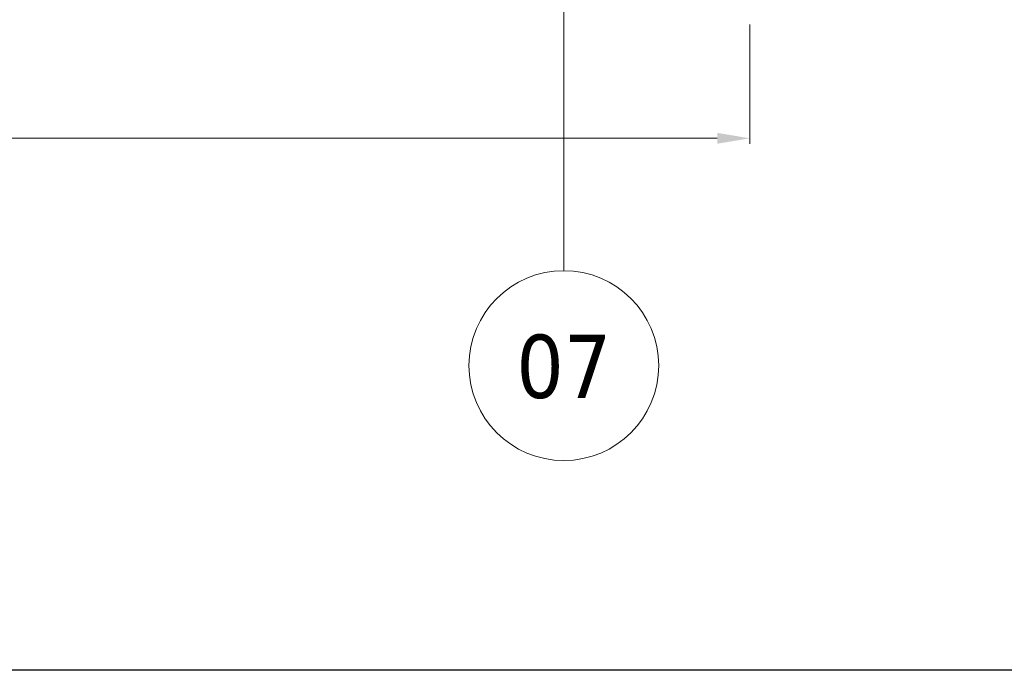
# Model space of a CAD drawing. Extents: x 50445 to 145605, y -10968 to 41989.
# Tile 34 of 256: x 56396 to 58989, y 9455 to 11168. Entities that reach past the tile are written whole.
import ezdxf

# ---------------------------------------------------------------- set-up
doc = ezdxf.new("R2010")
doc.units = 0
doc.header["$LTSCALE"] = 414.30304
doc.header["$MEASUREMENT"] = 0
doc.linetypes.add('stramien', pattern=[22.225, 12.7, -3.175, 3.175, -3.175])
doc.layers.get('0').update_dxf_attribs({"linetype": 'CONTINUOUS'})
doc.layers.get('Defpoints').update_dxf_attribs({"linetype": 'CONTINUOUS'})
doc.layers.add('LIJN18', color=30, linetype='CONTINUOUS', lineweight=18)
doc.layers.add('S-GRID', color=1, linetype='CONTINUOUS', lineweight=18)
doc.styles.add('Tahoma', font='tahoma.ttf', dxfattribs={"height": 333.256173})
doc.dimstyles.get("Standard").update_dxf_attribs({"dimtxt": 0.18, "dimasz": 0.18, "dimexe": 0.18, "dimexo": 0.0625, "dimgap": 0.09, "dimtad": 0, "dimtih": 1, "dimtoh": 1, "dimdec": 4, "dimzin": 0, "dimdsep": 46, "dimtxsty": 'Standard', "dimcen": 0.09, "dimadec": 0, "dimazin": 0, "dimtfac": 1, "dimtdec": 4, "dimtofl": 0, "dimtmove": 0, "dimatfit": 3, "dimfxl": 1, "dimtolj": 1, "dimtzin": 0, "dimarcsym": 0})

# ---------------------------------------------------------------- blocks, each defined once
blk = doc.blocks.new('*D522')
at = {"layer": 'Defpoints', "color": 0, "linetype": 'Continuous', "lineweight": 0, "transparency": 16777216}
for p in [(51438.9, 11168.9), (58318.9, 11169.9), (51438.9, 10855.6)]:
    blk.add_point(p, dxfattribs=at)
at = {"layer": 'LIJN18', "color": 0, "linetype": 'Continuous', "lineweight": 0, "transparency": 16777216}
for p, q in [((51438.9, 11153.9), (51438.9, 10840.6)), ((58318.9, 11154.9), (58318.9, 10840.6)), ((58232.9, 10855.6), (51524.9, 10855.6))]:
    blk.add_line(p, q, dxfattribs=at)
for points in [[(51524.9, 10869.9), (51524.9, 10841.3), (51438.9, 10855.6)], [(58232.9, 10869.9), (58232.9, 10841.3), (58318.9, 10855.6)]]:
    blk.add_solid(points, dxfattribs=at)
at = {"layer": 'LIJN18', "color": 0, "linetype": 'Continuous', "lineweight": 0, "transparency": 16777216, "insert": (54878.9, 10923.6), "char_height": 86, "attachment_point": 5}
blk.add_mtext('\\A1;6555', dxfattribs=at)
blk = doc.blocks.new('Grid - 5 mm-3639987-plotview doorsnede C C  -  1 op 100')
at = {"layer": 'S-GRID'}
blk.add_circle((4516.6, -11135), 500, dxfattribs=at)
for start, end in [(360, 180), (180, 360)]:
    blk.add_arc((4516.6, -11135), 500, start, end, dxfattribs=at)

msp = doc.modelspace()

# ---------------------------------------------------------------- linework, layer by layer
msp.add_lwpolyline([(50444.8, 9454.5), (50444.8, 19729.7), (65294.8, 19729.7), (65294.8, 9454.5)], close=True)
at = {"layer": 'S-GRID', "linetype": 'stramien'}
msp.add_line((57828.9, 10507), (57828.9, 11658.9), dxfattribs=at)

# ---------------------------------------------------------------- block references
at = {"layer": 'S-GRID', "xscale": 0.5, "yscale": 0.5, "zscale": 0.5}
msp.add_blockref('Grid - 5 mm-3639987-plotview doorsnede C C  -  1 op 100', (55570.6, 15824.5), dxfattribs=at)

# ---------------------------------------------------------------- dimensions: what is measured, and where the dimension line sits
at = {"layer": 'LIJN18', "linetype": 'Continuous', "lineweight": 0}
dim = msp.add_linear_dim(base=(51438.9, 10855.6), p1=(58318.9, 11169.9), p2=(51438.9, 11168.9), text='6555', dimstyle='Standard', override={"dimtxt": 86, "dimasz": 86, "dimexe": 15, "dimexo": 15, "dimgap": 25, "dimtad": 1, "dimdec": 0, "dimdsep": 0, "dimpost": '<>', "dimlwd": 0, "dimlwe": 0}, dxfattribs=at)
dim.commit()
dim.dimension.update_dxf_attribs({"geometry": '*D522', "text_midpoint": (54878.9, 10923.6)})

# ---------------------------------------------------------------- next in the draw order: texts
at = {"layer": 'S-GRID', "insert": (57828.9, 10338.5), "char_height": 166.63, "width": 302.385, "attachment_point": 2, "line_spacing_factor": 1.000232, "style": 'Tahoma', "bg_fill": 3, "box_fill_scale": 1.25, "bg_fill_color": 0, "bg_fill_transparency": 0}
msp.add_mtext('07', dxfattribs=at)

doc.saveas('drawing.dxf')
